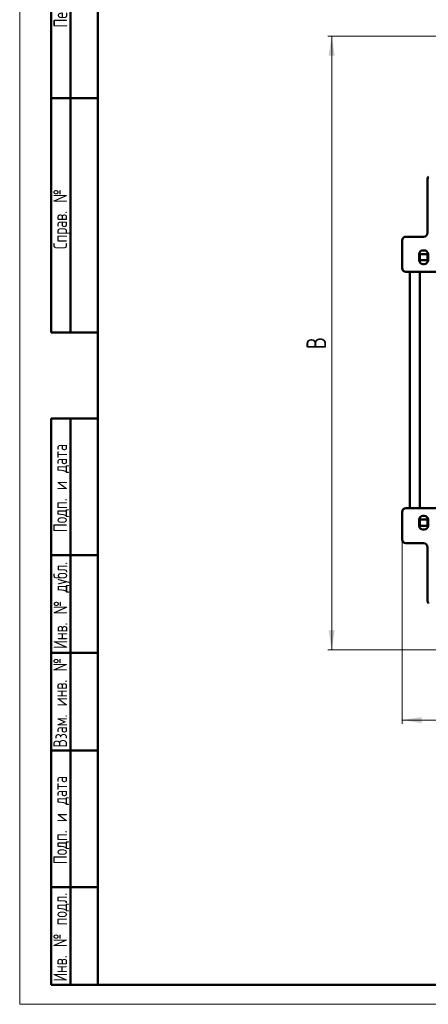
# Model space of a CAD drawing. Header units: millimetres. Extents: x 0 to 300, y 0 to 420.
# Tile 1 of 3: x 0 to 104, y 0 to 252. Entities that reach past the tile are written whole.
import ezdxf

# ---------------------------------------------------------------- set-up
doc = ezdxf.new("R2010")
doc.units = ezdxf.units.MM
doc.linetypes.add('SLD-Сплошная', pattern=[0])
doc.styles.add('SLDTEXTSTYLE0', font='TXT', dxfattribs={"width": 0.7})
doc.styles.add('SLDTEXTSTYLE1', font='TXT', dxfattribs={"width": 0.7, "bigfont": 'bigfont'})
doc.dimstyles.new('SLDDIMSTYLE0', dxfattribs={"dimtxt": 5, "dimasz": 5, "dimexe": 0, "dimexo": 0.0625, "dimgap": 1.25, "dimtad": 2, "dimdec": 1, "dimrnd": 1e-09, "dimzin": 12, "dimdsep": 46, "dimtxsty": 'SLDTEXTSTYLE0', "dimsah": 1, "dimcen": 0.09, "dimadec": 0, "dimazin": 3, "dimtfac": 1, "dimtdec": 3, "dimtofl": 0, "dimtmove": 0, "dimatfit": 3, "dimfxl": 0, "dimfrac": 2, "dimtolj": 1, "dimtzin": 12, "dimarcsym": 0})

# ---------------------------------------------------------------- blocks, each defined once
blk = doc.blocks.new('_D')
at = {"color": 7, "linetype": 'SLD-Сплошная', "lineweight": 0}
for p, q in [((97.76, 119.02), (97.76, 71.78)), ((221.26, 119.02), (221.26, 71.78)), ((97.76, 72.78), (221.26, 72.78))]:
    blk.add_line(p, q, dxfattribs=at)
at = {"color": 7, "linetype": 'SLD-Сплошная', "lineweight": 18}
for points in [[(97.76, 72.78), (102.76, 72.01), (102.76, 73.55)], [(221.26, 72.78), (216.26, 73.55), (216.26, 72.01)]]:
    blk.add_solid(points, dxfattribs=at)
at = {"color": 7, "linetype": 'SLD-Сплошная', "lineweight": 18, "insert": (157.56, 79.23), "char_height": 5, "attachment_point": 1, "style": 'SLDTEXTSTYLE1'}
blk.add_mtext('Ш', dxfattribs=at)
blk = doc.blocks.new('_D_1')
at = {"color": 7, "linetype": 'SLD-Сплошная', "lineweight": 0}
for p, q in [((115.65, 247.88), (78.76, 247.88)), ((79.76, 90.78), (79.76, 247.88)), ((106.5, 90.78), (78.76, 90.78))]:
    blk.add_line(p, q, dxfattribs=at)
at = {"color": 7, "linetype": 'SLD-Сплошная', "lineweight": 18}
for points in [[(79.76, 247.88), (78.99, 242.88), (80.53, 242.88)], [(79.76, 90.78), (80.53, 95.78), (78.99, 95.78)]]:
    blk.add_solid(points, dxfattribs=at)
at = {"color": 7, "linetype": 'SLD-Сплошная', "lineweight": 18, "insert": (73.32, 167.73), "char_height": 5, "attachment_point": 1, "rotation": 90, "style": 'SLDTEXTSTYLE1'}
blk.add_mtext('В', dxfattribs=at)

msp = doc.modelspace()

# ---------------------------------------------------------------- linework, layer by layer
at = {"color": 7, "linetype": 'SLD-Сплошная', "lineweight": 18}
for p, q in [((0, 420), (0, 0)), ((0, 0), (297, 0))]:
    msp.add_line(p, q, dxfattribs=at)
at = {"color": 7, "linetype": 'SLD-Сплошная', "lineweight": 50}
for p, q in [((20, 415), (20, 5)), ((20, 415), (20, 5)), ((8, 172), (8, 292)), ((8, 172), (8, 292)), ((13, 172), (13, 292)), ((13, 172), (13, 292)), ((8, 232), (20, 232)), ((20, 232), (8, 232)), ((104.26, 211.28), (104.26, 197.53)), ((97.76, 195.53), (97.76, 188.53)), ((103.26, 196.53), (98.76, 196.53)), ((102.11, 192.03), (102.11, 190.53)), ((104.26, 192.03), (102.26, 192.03)), ((102.26, 190.48), (102.26, 192.03)), ((103.41, 193.03), (103.11, 193.03)), ((104.26, 190.48), (104.26, 192.03)), ((104.41, 190.53), (104.41, 192.03)), ((104.26, 190.48), (102.26, 190.48)), ((102.26, 190.48), (102.26, 190)), ((103.11, 189.53), (103.41, 189.53)), ((104.26, 190.48), (104.26, 190)), ((98.76, 187.53), (99.76, 187.53)), ((99.76, 187.53), (99.76, 127.03)), ((99.76, 187.53), (102.26, 187.53)), ((102.26, 187.53), (102.26, 127.03)), ((102.26, 187.53), (126.76, 187.53)), ((8, 172), (20, 172)), ((8, 5), (8, 150)), ((8, 150), (20, 150)), ((13, 5), (13, 150)), ((99.76, 127.03), (98.76, 127.03)), ((99.76, 127.03), (102.26, 127.03)), ((102.26, 127.03), (126.76, 127.03)), ((97.76, 126.03), (97.76, 119.03)), ((102.11, 124.03), (102.11, 122.53)), ((102.26, 124.56), (102.26, 124.08)), ((102.26, 124.08), (104.26, 124.08)), ((102.26, 122.53), (102.26, 124.08)), ((103.41, 125.03), (103.11, 125.03)), ((104.26, 124.56), (104.26, 124.08)), ((104.26, 122.53), (104.26, 124.08)), ((104.41, 122.53), (104.41, 124.03)), ((104.26, 122.53), (102.26, 122.53)), ((103.11, 121.53), (103.41, 121.53)), ((98.76, 118.03), (103.26, 118.03)), ((104.26, 117.03), (104.26, 103.28)), ((20, 115), (8, 115)), ((20, 90), (8, 90)), ((20, 65), (8, 65)), ((8, 30), (20, 30)), ((8, 5), (20, 5)), ((20, 5), (292, 5))]:
    msp.add_line(p, q, dxfattribs=at)
for centre, start, end in [((105.26, 211.28), 137.9708, 180), ((103.26, 197.53), 270, 360), ((98.76, 195.53), 90, 180), ((103.11, 192.03), 90, 180), ((103.41, 192.03), 0, 90), ((103.11, 190.53), 180, 270), ((103.41, 190.53), 270, 0), ((98.76, 188.53), 180, 270), ((98.76, 126.03), 90, 180), ((103.11, 124.03), 90, 180), ((103.41, 124.03), 0, 90), ((103.11, 122.53), 180, 270), ((103.41, 122.53), 270, 0), ((98.76, 119.03), 180, 270), ((103.26, 117.03), 360, 90), ((105.26, 103.28), 180, 221.4096)]:
    msp.add_arc(centre, 1, start, end, dxfattribs=at)

# ---------------------------------------------------------------- texts
at = {"color": 7, "linetype": 'Continuous', "lineweight": 0, "char_height": 3.5, "attachment_point": 2, "rotation": 90, "style": 'SLDTEXTSTYLE1'}
for s, insert in [('Перв. примен.', (8.66, 261.62)), ('Справ. №', (8.6, 201.01)), ('Подп. и дата', (8.6, 132.18)), ('Инв. № дубл.', (8.66, 102.14)), ('Взам. инв. №', (8.6, 77.2)), ('Подп. и дата', (8.6, 47.18)), ('Инв. № подл.', (8.6, 17.18))]:
    msp.add_mtext(s, dxfattribs=dict(at, insert=insert))

# ---------------------------------------------------------------- dimensions: what is measured, and where the dimension line sits
at = {"color": 7, "linetype": 'SLD-Сплошная', "lineweight": 18}
dim = msp.add_linear_dim(base=(79.76, 247.88), p1=(106.51, 90.78), p2=(115.66, 247.88), angle=90, text='В', dimstyle='SLDDIMSTYLE0', dxfattribs=at)
dim.commit()
dim.dimension.update_dxf_attribs({"geometry": '_D_1', "text_midpoint": (79.76, 169.33), "dimtype": 160})
dim = msp.add_linear_dim(base=(221.26, 72.78), p1=(97.76, 119.03), p2=(221.26, 119.03), text='Ш', dimstyle='SLDDIMSTYLE0', dxfattribs=at)
dim.commit()
dim.dimension.update_dxf_attribs({"geometry": '_D', "text_midpoint": (159.51, 72.78), "dimtype": 160})

doc.saveas('drawing.dxf')
